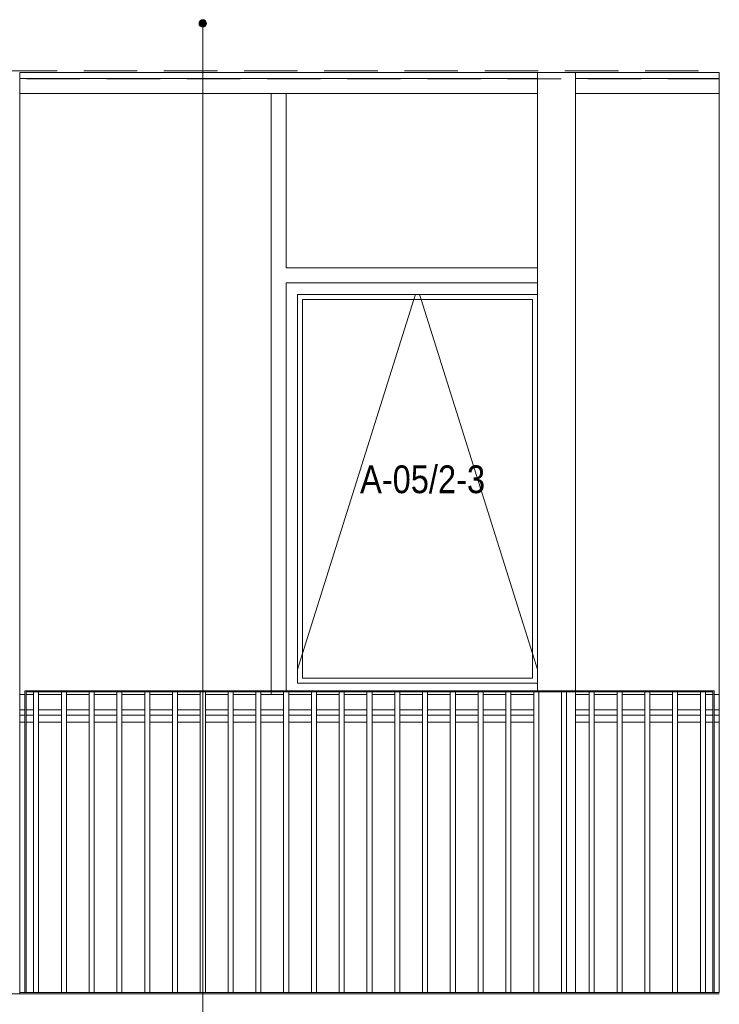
# Model space of a CAD drawing. Header units: millimetres. Extents: x -65 to 293624, y -1905 to 31061.
# Tile 254 of 256: x 126507 to 129277, y 16299 to 20199. Entities that reach past the tile are written whole.
import ezdxf

# ---------------------------------------------------------------- set-up
doc = ezdxf.new("R2010")
doc.units = ezdxf.units.MM
doc.header["$MEASUREMENT"] = 0
doc.linetypes.add('Hidden Line', pattern=[317.5, 211.666667, -105.833333])
for name, color, linetype in [('00 2D joon.AR', 7, 'Continuous'), ('00 Silt sein.AR', 7, 'Continuous'), ('00 Tekst.AR', 7, 'Continuous'), ('1232 Välisseinad.AR', 7, 'Continuous'), ('1244 Fassaadivarustus.AR', 7, 'Continuous'), ('1245 Klaasfassaadid.AR', 7, 'Continuous'), ('1251 Rõdupiirded.AR', 7, 'Continuous'), ('1253 Terrassipostid.AR', 7, 'Continuous'), ('1253 Välisterrassid.AR', 7, 'Continuous')]:
    doc.layers.add(name, color=color, linetype=linetype)
doc.styles.add('GENERATED_STYLE_4', font='txt', dxfattribs={"width": 0.84})

# ---------------------------------------------------------------- blocks, each defined once
blk = doc.blocks.new('Section Element_1042_3', base_point=(20443.1, 12361.4))
at = {"layer": '1253 Välisterrassid.AR', "color": 7, "linetype": 'Continuous', "lineweight": 13}
blk.add_line((126506.9, 19990.4), (129276.9, 19990.4), dxfattribs=at)
blk = doc.blocks.new('Section Element_1097_3', base_point=(20443.1, 12361.4))
at = {"layer": '1253 Terrassipostid.AR', "color": 7, "linetype": 'Continuous', "lineweight": 13}
blk.add_line((126506.9, 19990.4), (126506.9, 16346.4), dxfattribs=at)
blk = doc.blocks.new('Section Element_1098_3', base_point=(20443.1, 12361.4))
at = {"layer": '1253 Terrassipostid.AR', "color": 7, "linetype": 'Continuous', "lineweight": 13}
for p, q in [((128556.9, 17541.4), (128556.9, 19990.4)), ((128706.9, 19990.4), (128706.9, 17541.4)), ((128706.9, 17536.4), (128706.9, 16346.4))]:
    blk.add_line(p, q, dxfattribs=at)
blk = doc.blocks.new('Section Element_1115_3', base_point=(20443.1, 12361.4))
at = {"layer": '1232 Välisseinad.AR', "color": 7, "linetype": 'Continuous', "lineweight": 13}
for p, q in [((128556.9, 19966.4), (126506.9, 19966.4)), ((129276.9, 19966.4), (128706.9, 19966.4))]:
    blk.add_line(p, q, dxfattribs=at)
blk = doc.blocks.new('Section Element_1124_3', base_point=(20443.1, 12361.4))
at = {"layer": '1253 Terrassipostid.AR', "color": 7, "linetype": 'Continuous', "lineweight": 13}
blk.add_line((129276.9, 16346.4), (129276.9, 19990.4), dxfattribs=at)
blk = doc.blocks.new('Section Element_1127_3', base_point=(20443.1, 12361.4))
at = {"layer": '1253 Välisterrassid.AR', "color": 7, "linetype": 'Continuous', "lineweight": 13}
blk.add_line((126356.9, 16341.4), (126506.9, 16341.4), dxfattribs=at)
blk = doc.blocks.new('Section Element_1131_3', base_point=(20443.1, 12361.4))
at = {"layer": '1245 Klaasfassaadid.AR', "color": 7, "linetype": 'Continuous', "lineweight": 13}
for p, q in [((129276.9, 19906.4), (128706.9, 19906.4)), ((129701.9, 19906.4), (129426.9, 19906.4))]:
    blk.add_line(p, q, dxfattribs=at)
blk = doc.blocks.new('Section Element_1132_3', base_point=(20443.1, 12361.4))
at = {"layer": '1245 Klaasfassaadid.AR', "color": 7, "linetype": 'Continuous', "lineweight": 13}
blk.add_line((128556.9, 19906.4), (127561.9, 19906.4), dxfattribs=at)
blk = doc.blocks.new('Section Element_1133_3', base_point=(20443.1, 12361.4))
at = {"layer": '1245 Klaasfassaadid.AR', "color": 7, "linetype": 'Continuous', "lineweight": 13}
blk.add_line((127501.9, 19906.4), (126506.9, 19906.4), dxfattribs=at)
blk = doc.blocks.new('Section Element_1143_3', base_point=(20443.1, 12361.4))
at = {"layer": '1245 Klaasfassaadid.AR', "color": 7, "linetype": 'Continuous', "lineweight": 13}
for p, q in [((127501.9, 19186.4), (127501.9, 19906.4)), ((127501.9, 19906.4), (127561.9, 19906.4)), ((127561.9, 19216.4), (127561.9, 19906.4))]:
    blk.add_line(p, q, dxfattribs=at)
blk = doc.blocks.new('Section Element_1208_3', base_point=(20443.1, 12361.4))
at = {"layer": '1244 Fassaadivarustus.AR', "color": 7, "linetype": 'Continuous', "lineweight": 13}
for p, q in [((126526.9, 17445.2), (126506.9, 17445.2)), ((126561.9, 17445.2), (126531.9, 17445.2)), ((126671.9, 17445.2), (126581.9, 17445.2)), ((126781.9, 17445.2), (126691.9, 17445.2)), ((126891.9, 17445.2), (126801.9, 17445.2)), ((127001.9, 17445.2), (126911.9, 17445.2)), ((127111.9, 17445.2), (127021.9, 17445.2)), ((127221.9, 17445.2), (127131.9, 17445.2)), ((127331.9, 17445.2), (127241.9, 17445.2)), ((127441.9, 17445.2), (127351.9, 17445.2)), ((127551.9, 17445.2), (127461.9, 17445.2)), ((127661.9, 17445.2), (127571.9, 17445.2)), ((127771.9, 17445.2), (127681.9, 17445.2)), ((127881.9, 17445.2), (127791.9, 17445.2)), ((127991.9, 17445.2), (127901.9, 17445.2)), ((128101.9, 17445.2), (128011.9, 17445.2)), ((128211.9, 17445.2), (128121.9, 17445.2)), ((128321.9, 17445.2), (128231.9, 17445.2)), ((128431.9, 17445.2), (128341.9, 17445.2)), ((128541.9, 17445.2), (128451.9, 17445.2)), ((128761.9, 17445.2), (128706.9, 17445.2)), ((128871.9, 17445.2), (128781.9, 17445.2)), ((128981.9, 17445.2), (128891.9, 17445.2)), ((129091.9, 17445.2), (129001.9, 17445.2)), ((129201.9, 17445.2), (129111.9, 17445.2)), ((129251.9, 17445.2), (129221.9, 17445.2)), ((129276.9, 17445.2), (129256.9, 17445.2)), ((126526.9, 17417.3), (126506.9, 17417.3)), ((126561.9, 17417.3), (126531.9, 17417.3)), ((126671.9, 17417.3), (126581.9, 17417.3)), ((126781.9, 17417.3), (126691.9, 17417.3)), ((126891.9, 17417.3), (126801.9, 17417.3)), ((127001.9, 17417.3), (126911.9, 17417.3)), ((127111.9, 17417.3), (127021.9, 17417.3)), ((127221.9, 17417.3), (127131.9, 17417.3)), ((127331.9, 17417.3), (127241.9, 17417.3)), ((127441.9, 17417.3), (127351.9, 17417.3)), ((127551.9, 17417.3), (127461.9, 17417.3)), ((127661.9, 17417.3), (127571.9, 17417.3)), ((127771.9, 17417.3), (127681.9, 17417.3)), ((127881.9, 17417.3), (127791.9, 17417.3)), ((127991.9, 17417.3), (127901.9, 17417.3)), ((128101.9, 17417.3), (128011.9, 17417.3)), ((128211.9, 17417.3), (128121.9, 17417.3)), ((128321.9, 17417.3), (128231.9, 17417.3)), ((128431.9, 17417.3), (128341.9, 17417.3)), ((128541.9, 17417.3), (128451.9, 17417.3)), ((128761.9, 17417.3), (128706.9, 17417.3)), ((128871.9, 17417.3), (128781.9, 17417.3)), ((128981.9, 17417.3), (128891.9, 17417.3)), ((129091.9, 17417.3), (129001.9, 17417.3)), ((129201.9, 17417.3), (129111.9, 17417.3)), ((129251.9, 17417.3), (129221.9, 17417.3)), ((129276.9, 17417.3), (129256.9, 17417.3))]:
    blk.add_line(p, q, dxfattribs=at)
blk = doc.blocks.new('Section Element_1246_3', base_point=(20443.1, 12361.4))
at = {"layer": '1245 Klaasfassaadid.AR', "color": 7, "linetype": 'Continuous', "lineweight": 13}
for p, q in [((127501.9, 17541.4), (127501.9, 19186.4)), ((127561.9, 17541.4), (127561.9, 19156.4)), ((127501.9, 17526.4), (127501.9, 17536.4))]:
    blk.add_line(p, q, dxfattribs=at)
blk = doc.blocks.new('Section Element_1248_3', base_point=(20443.1, 12361.4))
at = {"layer": '1245 Klaasfassaadid.AR', "color": 7, "linetype": 'Continuous', "lineweight": 13}
for p, q in [((127606.9, 19111.4), (127606.9, 17571.4)), ((128556.9, 19111.4), (127606.9, 19111.4)), ((128536.9, 19091.4), (127626.9, 19091.4)), ((127626.9, 19091.4), (127626.9, 17591.4)), ((128536.9, 17591.4), (128536.9, 19091.4)), ((127626.9, 17591.4), (128536.9, 17591.4)), ((127606.9, 17571.4), (128556.9, 17571.4))]:
    blk.add_line(p, q, dxfattribs=at)
at = {"layer": '1245 Klaasfassaadid.AR', "color": 253, "linetype": 'Continuous', "lineweight": 13, "true_color": 0xa5a6a4}
for p, q in [((128067.7, 19091.4), (128074, 19111.4)), ((128096, 19091.4), (128089.7, 19111.4)), ((127626.9, 17689.5), (128067.7, 19091.4)), ((128536.9, 17689.5), (128096, 19091.4)), ((127606.9, 17625.9), (127626.9, 17689.5)), ((128556.9, 17625.9), (128536.9, 17689.5))]:
    blk.add_line(p, q, dxfattribs=at)
blk = doc.blocks.new('Section Element_1293_3', base_point=(20443.1, 12361.4))
at = {"layer": '1245 Klaasfassaadid.AR', "color": 7, "linetype": 'Continuous', "lineweight": 13}
for p, q in [((126526.9, 17526.4), (126506.9, 17526.4)), ((126561.9, 17526.4), (126531.9, 17526.4)), ((126671.9, 17526.4), (126581.9, 17526.4)), ((126781.9, 17526.4), (126691.9, 17526.4)), ((126891.9, 17526.4), (126801.9, 17526.4)), ((127001.9, 17526.4), (126911.9, 17526.4)), ((127111.9, 17526.4), (127021.9, 17526.4)), ((127221.9, 17526.4), (127131.9, 17526.4)), ((127331.9, 17526.4), (127241.9, 17526.4)), ((127441.9, 17526.4), (127351.9, 17526.4)), ((127501.9, 17526.4), (127461.9, 17526.4)), ((127531.9, 17526.4), (127501.9, 17526.4)), ((126526.9, 17466.4), (126506.9, 17466.4)), ((126561.9, 17466.4), (126531.9, 17466.4)), ((126671.9, 17466.4), (126581.9, 17466.4)), ((126781.9, 17466.4), (126691.9, 17466.4)), ((126891.9, 17466.4), (126801.9, 17466.4)), ((127001.9, 17466.4), (126911.9, 17466.4)), ((127111.9, 17466.4), (127021.9, 17466.4)), ((127221.9, 17466.4), (127131.9, 17466.4)), ((127331.9, 17466.4), (127241.9, 17466.4)), ((127441.9, 17466.4), (127351.9, 17466.4)), ((127531.9, 17466.4), (127461.9, 17466.4))]:
    blk.add_line(p, q, dxfattribs=at)
blk = doc.blocks.new('Section Element_1294_3', base_point=(20443.1, 12361.4))
at = {"layer": '1245 Klaasfassaadid.AR', "color": 7, "linetype": 'Continuous', "lineweight": 13}
for p, q in [((127551.9, 17526.4), (127531.9, 17526.4)), ((127661.9, 17526.4), (127571.9, 17526.4)), ((127771.9, 17526.4), (127681.9, 17526.4)), ((127881.9, 17526.4), (127791.9, 17526.4)), ((127991.9, 17526.4), (127901.9, 17526.4)), ((128101.9, 17526.4), (128011.9, 17526.4)), ((128211.9, 17526.4), (128121.9, 17526.4)), ((128321.9, 17526.4), (128231.9, 17526.4)), ((128431.9, 17526.4), (128341.9, 17526.4)), ((128541.9, 17526.4), (128451.9, 17526.4)), ((127551.9, 17466.4), (127531.9, 17466.4)), ((127661.9, 17466.4), (127571.9, 17466.4)), ((127771.9, 17466.4), (127681.9, 17466.4)), ((127881.9, 17466.4), (127791.9, 17466.4)), ((127991.9, 17466.4), (127901.9, 17466.4)), ((128101.9, 17466.4), (128011.9, 17466.4)), ((128211.9, 17466.4), (128121.9, 17466.4)), ((128321.9, 17466.4), (128231.9, 17466.4)), ((128431.9, 17466.4), (128341.9, 17466.4)), ((128541.9, 17466.4), (128451.9, 17466.4))]:
    blk.add_line(p, q, dxfattribs=at)
blk = doc.blocks.new('Section Element_1295_3', base_point=(20443.1, 12361.4))
at = {"layer": '1245 Klaasfassaadid.AR', "color": 7, "linetype": 'Continuous', "lineweight": 13}
for p, q in [((128761.9, 17526.4), (128706.9, 17526.4)), ((128871.9, 17526.4), (128781.9, 17526.4)), ((128981.9, 17526.4), (128891.9, 17526.4)), ((129091.9, 17526.4), (129001.9, 17526.4)), ((129201.9, 17526.4), (129111.9, 17526.4)), ((129251.9, 17526.4), (129221.9, 17526.4)), ((129276.9, 17526.4), (129256.9, 17526.4)), ((129701.9, 17526.4), (129426.9, 17526.4)), ((128761.9, 17466.4), (128706.9, 17466.4)), ((128871.9, 17466.4), (128781.9, 17466.4)), ((128981.9, 17466.4), (128891.9, 17466.4)), ((129091.9, 17466.4), (129001.9, 17466.4)), ((129201.9, 17466.4), (129111.9, 17466.4)), ((129251.9, 17466.4), (129221.9, 17466.4)), ((129276.9, 17466.4), (129256.9, 17466.4)), ((129731.9, 17466.4), (129426.9, 17466.4))]:
    blk.add_line(p, q, dxfattribs=at)
blk = doc.blocks.new('Section Element_1299_3', base_point=(20443.1, 12361.4))
at = {"layer": '1245 Klaasfassaadid.AR', "color": 7, "linetype": 'Continuous', "lineweight": 13}
for p, q in [((127561.9, 19216.4), (128556.9, 19216.4)), ((127561.9, 19156.4), (128556.9, 19156.4))]:
    blk.add_line(p, q, dxfattribs=at)
blk = doc.blocks.new('Section Element_2252_3', base_point=(20443.1, 12361.4))
at = {"layer": '1251 Rõdupiirded.AR', "color": 7, "linetype": 'Continuous', "lineweight": 13}
for p, q in [((127671.9, 17541.4), (127561.9, 17541.4)), ((127671.9, 17536.4), (127561.9, 17536.4))]:
    blk.add_line(p, q, dxfattribs=at)
blk = doc.blocks.new('Section Element_2253_3', base_point=(20443.1, 12361.4))
at = {"layer": '1251 Rõdupiirded.AR', "color": 7, "linetype": 'Continuous', "lineweight": 13}
for p, q in [((126901.9, 17541.4), (126791.9, 17541.4)), ((126901.9, 17536.4), (126791.9, 17536.4))]:
    blk.add_line(p, q, dxfattribs=at)
blk = doc.blocks.new('Section Element_2254_3', base_point=(20443.1, 12361.4))
at = {"layer": '1251 Rõdupiirded.AR', "color": 7, "linetype": 'Continuous', "lineweight": 13}
for p, q in [((127011.9, 17541.4), (126901.9, 17541.4)), ((127011.9, 17536.4), (126901.9, 17536.4))]:
    blk.add_line(p, q, dxfattribs=at)
blk = doc.blocks.new('Section Element_2255_3', base_point=(20443.1, 12361.4))
at = {"layer": '1251 Rõdupiirded.AR', "color": 7, "linetype": 'Continuous', "lineweight": 13}
for p, q in [((126791.9, 17541.4), (126681.9, 17541.4)), ((126791.9, 17536.4), (126681.9, 17536.4))]:
    blk.add_line(p, q, dxfattribs=at)
blk = doc.blocks.new('Section Element_2256_3', base_point=(20443.1, 12361.4))
at = {"layer": '1251 Rõdupiirded.AR', "color": 7, "linetype": 'Continuous', "lineweight": 13}
for p, q in [((127121.9, 17541.4), (127011.9, 17541.4)), ((127121.9, 17536.4), (127011.9, 17536.4))]:
    blk.add_line(p, q, dxfattribs=at)
blk = doc.blocks.new('Section Element_2257_3', base_point=(20443.1, 12361.4))
at = {"layer": '1251 Rõdupiirded.AR', "color": 7, "linetype": 'Continuous', "lineweight": 13}
for p, q in [((127231.9, 17541.4), (127121.9, 17541.4)), ((127231.9, 17536.4), (127121.9, 17536.4))]:
    blk.add_line(p, q, dxfattribs=at)
blk = doc.blocks.new('Section Element_2258_3', base_point=(20443.1, 12361.4))
at = {"layer": '1251 Rõdupiirded.AR', "color": 7, "linetype": 'Continuous', "lineweight": 13}
for p, q in [((127341.9, 17541.4), (127231.9, 17541.4)), ((127341.9, 17536.4), (127231.9, 17536.4))]:
    blk.add_line(p, q, dxfattribs=at)
blk = doc.blocks.new('Section Element_2259_3', base_point=(20443.1, 12361.4))
at = {"layer": '1251 Rõdupiirded.AR', "color": 7, "linetype": 'Continuous', "lineweight": 13}
for p, q in [((127451.9, 17541.4), (127341.9, 17541.4)), ((127451.9, 17536.4), (127341.9, 17536.4))]:
    blk.add_line(p, q, dxfattribs=at)
blk = doc.blocks.new('Section Element_2260_3', base_point=(20443.1, 12361.4))
at = {"layer": '1251 Rõdupiirded.AR', "color": 7, "linetype": 'Continuous', "lineweight": 13}
for p, q in [((127561.9, 17541.4), (127451.9, 17541.4)), ((127561.9, 17536.4), (127451.9, 17536.4))]:
    blk.add_line(p, q, dxfattribs=at)
blk = doc.blocks.new('Section Element_2261_3', base_point=(20443.1, 12361.4))
at = {"layer": '1251 Rõdupiirded.AR', "color": 7, "linetype": 'Continuous', "lineweight": 13}
for p, q in [((126681.9, 17541.4), (126571.9, 17541.4)), ((126681.9, 17536.4), (126571.9, 17536.4))]:
    blk.add_line(p, q, dxfattribs=at)
blk = doc.blocks.new('Section Element_2262_3', base_point=(20443.1, 12361.4))
at = {"layer": '1251 Rõdupiirded.AR', "color": 7, "linetype": 'Continuous', "lineweight": 13}
for p, q in [((126561.9, 16346.4), (126561.9, 17536.4)), ((126581.9, 16346.4), (126581.9, 17536.4))]:
    blk.add_line(p, q, dxfattribs=at)
blk = doc.blocks.new('Section Element_2263_3', base_point=(20443.1, 12361.4))
at = {"layer": '1251 Rõdupiirded.AR', "color": 7, "linetype": 'Continuous', "lineweight": 13}
for p, q in [((126671.9, 16346.4), (126671.9, 17536.4)), ((126691.9, 16346.4), (126691.9, 17536.4))]:
    blk.add_line(p, q, dxfattribs=at)
blk = doc.blocks.new('Section Element_2264_3', base_point=(20443.1, 12361.4))
at = {"layer": '1251 Rõdupiirded.AR', "color": 7, "linetype": 'Continuous', "lineweight": 13}
for p, q in [((126781.9, 16346.4), (126781.9, 17536.4)), ((126801.9, 16346.4), (126801.9, 17536.4))]:
    blk.add_line(p, q, dxfattribs=at)
blk = doc.blocks.new('Section Element_2265_3', base_point=(20443.1, 12361.4))
at = {"layer": '1251 Rõdupiirded.AR', "color": 7, "linetype": 'Continuous', "lineweight": 13}
for p, q in [((126891.9, 16346.4), (126891.9, 17536.4)), ((126911.9, 16346.4), (126911.9, 17536.4))]:
    blk.add_line(p, q, dxfattribs=at)
blk = doc.blocks.new('Section Element_2266_3', base_point=(20443.1, 12361.4))
at = {"layer": '1251 Rõdupiirded.AR', "color": 7, "linetype": 'Continuous', "lineweight": 13}
for p, q in [((127001.9, 16346.4), (127001.9, 17536.4)), ((127021.9, 16346.4), (127021.9, 17536.4))]:
    blk.add_line(p, q, dxfattribs=at)
blk = doc.blocks.new('Section Element_2267_3', base_point=(20443.1, 12361.4))
at = {"layer": '1251 Rõdupiirded.AR', "color": 7, "linetype": 'Continuous', "lineweight": 13}
for p, q in [((127111.9, 16346.4), (127111.9, 17536.4)), ((127131.9, 16346.4), (127131.9, 17536.4))]:
    blk.add_line(p, q, dxfattribs=at)
blk = doc.blocks.new('Section Element_2268_3', base_point=(20443.1, 12361.4))
at = {"layer": '1251 Rõdupiirded.AR', "color": 7, "linetype": 'Continuous', "lineweight": 13}
for p, q in [((127221.9, 16346.4), (127221.9, 17536.4)), ((127241.9, 16346.4), (127241.9, 17536.4))]:
    blk.add_line(p, q, dxfattribs=at)
blk = doc.blocks.new('Section Element_2269_3', base_point=(20443.1, 12361.4))
at = {"layer": '1251 Rõdupiirded.AR', "color": 7, "linetype": 'Continuous', "lineweight": 13}
for p, q in [((127331.9, 16346.4), (127331.9, 17536.4)), ((127351.9, 16346.4), (127351.9, 17536.4))]:
    blk.add_line(p, q, dxfattribs=at)
blk = doc.blocks.new('Section Element_2270_3', base_point=(20443.1, 12361.4))
at = {"layer": '1251 Rõdupiirded.AR', "color": 7, "linetype": 'Continuous', "lineweight": 13}
for p, q in [((127441.9, 16346.4), (127441.9, 17536.4)), ((127461.9, 16346.4), (127461.9, 17536.4))]:
    blk.add_line(p, q, dxfattribs=at)
blk = doc.blocks.new('Section Element_2271_3', base_point=(20443.1, 12361.4))
at = {"layer": '1251 Rõdupiirded.AR', "color": 7, "linetype": 'Continuous', "lineweight": 13}
for p, q in [((127551.9, 16346.4), (127551.9, 17536.4)), ((127571.9, 16346.4), (127571.9, 17536.4))]:
    blk.add_line(p, q, dxfattribs=at)
blk = doc.blocks.new('Section Element_2272_3', base_point=(20443.1, 12361.4))
at = {"layer": '1251 Rõdupiirded.AR', "color": 7, "linetype": 'Continuous', "lineweight": 13}
for p, q in [((127661.9, 16346.4), (127661.9, 17536.4)), ((127681.9, 16346.4), (127681.9, 17536.4))]:
    blk.add_line(p, q, dxfattribs=at)
blk = doc.blocks.new('Section Element_2273_3', base_point=(20443.1, 12361.4))
at = {"layer": '1251 Rõdupiirded.AR', "color": 7, "linetype": 'Continuous', "lineweight": 13}
for p, q in [((127781.9, 17541.4), (127671.9, 17541.4)), ((127781.9, 17536.4), (127671.9, 17536.4))]:
    blk.add_line(p, q, dxfattribs=at)
blk = doc.blocks.new('Section Element_2274_3', base_point=(20443.1, 12361.4))
at = {"layer": '1251 Rõdupiirded.AR', "color": 7, "linetype": 'Continuous', "lineweight": 13}
for p, q in [((127771.9, 16346.4), (127771.9, 17536.4)), ((127791.9, 16346.4), (127791.9, 17536.4))]:
    blk.add_line(p, q, dxfattribs=at)
blk = doc.blocks.new('Section Element_2275_3', base_point=(20443.1, 12361.4))
at = {"layer": '1251 Rõdupiirded.AR', "color": 7, "linetype": 'Continuous', "lineweight": 13}
for p, q in [((127891.9, 17541.4), (127781.9, 17541.4)), ((127891.9, 17536.4), (127781.9, 17536.4))]:
    blk.add_line(p, q, dxfattribs=at)
blk = doc.blocks.new('Section Element_2276_3', base_point=(20443.1, 12361.4))
at = {"layer": '1251 Rõdupiirded.AR', "color": 7, "linetype": 'Continuous', "lineweight": 13}
for p, q in [((127881.9, 16346.4), (127881.9, 17536.4)), ((127901.9, 16346.4), (127901.9, 17536.4))]:
    blk.add_line(p, q, dxfattribs=at)
blk = doc.blocks.new('Section Element_2277_3', base_point=(20443.1, 12361.4))
at = {"layer": '1251 Rõdupiirded.AR', "color": 7, "linetype": 'Continuous', "lineweight": 13}
for p, q in [((128001.9, 17541.4), (127891.9, 17541.4)), ((128001.9, 17536.4), (127891.9, 17536.4))]:
    blk.add_line(p, q, dxfattribs=at)
blk = doc.blocks.new('Section Element_2278_3', base_point=(20443.1, 12361.4))
at = {"layer": '1251 Rõdupiirded.AR', "color": 7, "linetype": 'Continuous', "lineweight": 13}
for p, q in [((127991.9, 16346.4), (127991.9, 17536.4)), ((128011.9, 16346.4), (128011.9, 17536.4))]:
    blk.add_line(p, q, dxfattribs=at)
blk = doc.blocks.new('Section Element_2279_3', base_point=(20443.1, 12361.4))
at = {"layer": '1251 Rõdupiirded.AR', "color": 7, "linetype": 'Continuous', "lineweight": 13}
for p, q in [((128111.9, 17541.4), (128001.9, 17541.4)), ((128111.9, 17536.4), (128001.9, 17536.4))]:
    blk.add_line(p, q, dxfattribs=at)
blk = doc.blocks.new('Section Element_2280_3', base_point=(20443.1, 12361.4))
at = {"layer": '1251 Rõdupiirded.AR', "color": 7, "linetype": 'Continuous', "lineweight": 13}
for p, q in [((128101.9, 16346.4), (128101.9, 17536.4)), ((128121.9, 16346.4), (128121.9, 17536.4))]:
    blk.add_line(p, q, dxfattribs=at)
blk = doc.blocks.new('Section Element_2281_3', base_point=(20443.1, 12361.4))
at = {"layer": '1251 Rõdupiirded.AR', "color": 7, "linetype": 'Continuous', "lineweight": 13}
for p, q in [((128221.9, 17541.4), (128111.9, 17541.4)), ((128221.9, 17536.4), (128111.9, 17536.4))]:
    blk.add_line(p, q, dxfattribs=at)
blk = doc.blocks.new('Section Element_2282_3', base_point=(20443.1, 12361.4))
at = {"layer": '1251 Rõdupiirded.AR', "color": 7, "linetype": 'Continuous', "lineweight": 13}
for p, q in [((128211.9, 16346.4), (128211.9, 17536.4)), ((128231.9, 16346.4), (128231.9, 17536.4))]:
    blk.add_line(p, q, dxfattribs=at)
blk = doc.blocks.new('Section Element_2283_3', base_point=(20443.1, 12361.4))
at = {"layer": '1251 Rõdupiirded.AR', "color": 7, "linetype": 'Continuous', "lineweight": 13}
for p, q in [((128331.9, 17541.4), (128221.9, 17541.4)), ((128331.9, 17536.4), (128221.9, 17536.4))]:
    blk.add_line(p, q, dxfattribs=at)
blk = doc.blocks.new('Section Element_2284_3', base_point=(20443.1, 12361.4))
at = {"layer": '1251 Rõdupiirded.AR', "color": 7, "linetype": 'Continuous', "lineweight": 13}
for p, q in [((128321.9, 16346.4), (128321.9, 17536.4)), ((128341.9, 16346.4), (128341.9, 17536.4))]:
    blk.add_line(p, q, dxfattribs=at)
blk = doc.blocks.new('Section Element_2285_3', base_point=(20443.1, 12361.4))
at = {"layer": '1251 Rõdupiirded.AR', "color": 7, "linetype": 'Continuous', "lineweight": 13}
for p, q in [((128441.9, 17541.4), (128331.9, 17541.4)), ((128441.9, 17536.4), (128331.9, 17536.4))]:
    blk.add_line(p, q, dxfattribs=at)
blk = doc.blocks.new('Section Element_2286_3', base_point=(20443.1, 12361.4))
at = {"layer": '1251 Rõdupiirded.AR', "color": 7, "linetype": 'Continuous', "lineweight": 13}
for p, q in [((128431.9, 16346.4), (128431.9, 17536.4)), ((128451.9, 16346.4), (128451.9, 17536.4))]:
    blk.add_line(p, q, dxfattribs=at)
blk = doc.blocks.new('Section Element_2287_3', base_point=(20443.1, 12361.4))
at = {"layer": '1251 Rõdupiirded.AR', "color": 7, "linetype": 'Continuous', "lineweight": 13}
for p, q in [((128551.9, 17541.4), (128441.9, 17541.4)), ((128551.9, 17536.4), (128441.9, 17536.4))]:
    blk.add_line(p, q, dxfattribs=at)
blk = doc.blocks.new('Section Element_2311_3', base_point=(20443.1, 12361.4))
at = {"layer": '1251 Rõdupiirded.AR', "color": 7, "linetype": 'Continuous', "lineweight": 13}
for p, q in [((129276.9, 16346.4), (126506.9, 16346.4)), ((126506.9, 16341.4), (126506.9, 16346.4)), ((129276.9, 16341.4), (126506.9, 16341.4)), ((129276.9, 16341.4), (129276.9, 16341.4))]:
    blk.add_line(p, q, dxfattribs=at)
blk = doc.blocks.new('Section Element_2355_3', base_point=(20443.1, 12361.4))
at = {"layer": '1251 Rõdupiirded.AR', "color": 7, "linetype": 'Continuous', "lineweight": 13}
for p, q in [((128541.9, 16346.4), (128541.9, 17536.4)), ((128561.9, 16346.4), (128561.9, 17536.4))]:
    blk.add_line(p, q, dxfattribs=at)
blk = doc.blocks.new('Section Element_2356_3', base_point=(20443.1, 12361.4))
at = {"layer": '1251 Rõdupiirded.AR', "color": 7, "linetype": 'Continuous', "lineweight": 13}
for p, q in [((128661.9, 17541.4), (128551.9, 17541.4)), ((128661.9, 17536.4), (128551.9, 17536.4))]:
    blk.add_line(p, q, dxfattribs=at)
blk = doc.blocks.new('Section Element_2357_3', base_point=(20443.1, 12361.4))
at = {"layer": '1251 Rõdupiirded.AR', "color": 7, "linetype": 'Continuous', "lineweight": 13}
for p, q in [((128651.9, 16346.4), (128651.9, 17536.4)), ((128671.9, 16346.4), (128671.9, 17536.4))]:
    blk.add_line(p, q, dxfattribs=at)
blk = doc.blocks.new('Section Element_2358_3', base_point=(20443.1, 12361.4))
at = {"layer": '1251 Rõdupiirded.AR', "color": 7, "linetype": 'Continuous', "lineweight": 13}
for p, q in [((128771.9, 17541.4), (128661.9, 17541.4)), ((128771.9, 17536.4), (128661.9, 17536.4))]:
    blk.add_line(p, q, dxfattribs=at)
blk = doc.blocks.new('Section Element_2359_3', base_point=(20443.1, 12361.4))
at = {"layer": '1251 Rõdupiirded.AR', "color": 7, "linetype": 'Continuous', "lineweight": 13}
for p, q in [((128761.9, 16346.4), (128761.9, 17536.4)), ((128781.9, 16346.4), (128781.9, 17536.4))]:
    blk.add_line(p, q, dxfattribs=at)
blk = doc.blocks.new('Section Element_2360_3', base_point=(20443.1, 12361.4))
at = {"layer": '1251 Rõdupiirded.AR', "color": 7, "linetype": 'Continuous', "lineweight": 13}
for p, q in [((128881.9, 17541.4), (128771.9, 17541.4)), ((128881.9, 17536.4), (128771.9, 17536.4))]:
    blk.add_line(p, q, dxfattribs=at)
blk = doc.blocks.new('Section Element_2361_3', base_point=(20443.1, 12361.4))
at = {"layer": '1251 Rõdupiirded.AR', "color": 7, "linetype": 'Continuous', "lineweight": 13}
for p, q in [((128871.9, 16346.4), (128871.9, 17536.4)), ((128891.9, 16346.4), (128891.9, 17536.4))]:
    blk.add_line(p, q, dxfattribs=at)
blk = doc.blocks.new('Section Element_2362_3', base_point=(20443.1, 12361.4))
at = {"layer": '1251 Rõdupiirded.AR', "color": 7, "linetype": 'Continuous', "lineweight": 13}
for p, q in [((128991.9, 17541.4), (128881.9, 17541.4)), ((128991.9, 17536.4), (128881.9, 17536.4))]:
    blk.add_line(p, q, dxfattribs=at)
blk = doc.blocks.new('Section Element_2363_3', base_point=(20443.1, 12361.4))
at = {"layer": '1251 Rõdupiirded.AR', "color": 7, "linetype": 'Continuous', "lineweight": 13}
for p, q in [((128981.9, 16346.4), (128981.9, 17536.4)), ((129001.9, 16346.4), (129001.9, 17536.4))]:
    blk.add_line(p, q, dxfattribs=at)
blk = doc.blocks.new('Section Element_2364_3', base_point=(20443.1, 12361.4))
at = {"layer": '1251 Rõdupiirded.AR', "color": 7, "linetype": 'Continuous', "lineweight": 13}
for p, q in [((129101.9, 17541.4), (128991.9, 17541.4)), ((129101.9, 17536.4), (128991.9, 17536.4))]:
    blk.add_line(p, q, dxfattribs=at)
blk = doc.blocks.new('Section Element_2365_3', base_point=(20443.1, 12361.4))
at = {"layer": '1251 Rõdupiirded.AR', "color": 7, "linetype": 'Continuous', "lineweight": 13}
for p, q in [((129091.9, 16346.4), (129091.9, 17536.4)), ((129111.9, 16346.4), (129111.9, 17536.4))]:
    blk.add_line(p, q, dxfattribs=at)
blk = doc.blocks.new('Section Element_2366_3', base_point=(20443.1, 12361.4))
at = {"layer": '1251 Rõdupiirded.AR', "color": 7, "linetype": 'Continuous', "lineweight": 13}
for p, q in [((129211.9, 17541.4), (129101.9, 17541.4)), ((129211.9, 17536.4), (129101.9, 17536.4))]:
    blk.add_line(p, q, dxfattribs=at)
blk = doc.blocks.new('Section Element_2367_3', base_point=(20443.1, 12361.4))
at = {"layer": '1251 Rõdupiirded.AR', "color": 7, "linetype": 'Continuous', "lineweight": 13}
for p, q in [((129201.9, 16346.4), (129201.9, 17536.4)), ((129221.9, 16346.4), (129221.9, 17536.4))]:
    blk.add_line(p, q, dxfattribs=at)
blk = doc.blocks.new('Section Element_2368_3', base_point=(20443.1, 12361.4))
at = {"layer": '1251 Rõdupiirded.AR', "color": 7, "linetype": 'Continuous', "lineweight": 13}
for p, q in [((129256.9, 17541.4), (129211.9, 17541.4)), ((129251.9, 17536.4), (129211.9, 17536.4))]:
    blk.add_line(p, q, dxfattribs=at)
blk = doc.blocks.new('Section Element_2369_3', base_point=(20443.1, 12361.4))
at = {"layer": '1251 Rõdupiirded.AR', "color": 7, "linetype": 'Continuous', "lineweight": 13}
for p, q in [((129251.9, 16346.4), (129251.9, 17536.4)), ((129256.9, 16346.4), (129256.9, 17541.4))]:
    blk.add_line(p, q, dxfattribs=at)
blk = doc.blocks.new('Section Element_2370_3', base_point=(20443.1, 12361.4))
at = {"layer": '1251 Rõdupiirded.AR', "color": 7, "linetype": 'Continuous', "lineweight": 13}
for p, q in [((126526.9, 17541.4), (126526.9, 16346.4)), ((126531.9, 17536.4), (126531.9, 16346.4))]:
    blk.add_line(p, q, dxfattribs=at)
blk = doc.blocks.new('Section Element_2371_3', base_point=(20443.1, 12361.4))
at = {"layer": '1251 Rõdupiirded.AR', "color": 7, "linetype": 'Continuous', "lineweight": 13}
for p, q in [((126571.9, 17541.4), (126526.9, 17541.4)), ((126571.9, 17536.4), (126531.9, 17536.4))]:
    blk.add_line(p, q, dxfattribs=at)
blk = doc.blocks.new('Label_27_3', base_point=(127231.9, 20184.2))
at = {"layer": '00 Silt sein.AR', "linetype": 'Continuous', "lineweight": 0, "true_color": 0x000000}
blk.add_hatch(color=178, dxfattribs=at).paths.add_polyline_path([(127216.9, 20184.2), (127218, 20178.5), (127221.3, 20173.6), (127226.1, 20170.3), (127231.9, 20169.2), (127237.6, 20170.3), (127242.5, 20173.6), (127245.7, 20178.5), (127246.9, 20184.2), (127245.7, 20189.9), (127242.5, 20194.8), (127237.6, 20198.1), (127231.9, 20199.2), (127226.1, 20198.1), (127221.3, 20194.8), (127218, 20189.9)])
at = {"layer": '00 Silt sein.AR', "color": 7, "linetype": 'Continuous', "lineweight": 13}
blk.add_line((127231.9, 20169.2), (127231.9, 11111.4), dxfattribs=at)
blk.add_circle((127231.9, 20184.2), 15, dxfattribs=at)

msp = doc.modelspace()

# ---------------------------------------------------------------- linework, layer by layer
at = {"layer": '00 2D joon.AR', "color": 41, "linetype": 'Hidden Line', "lineweight": 13, "true_color": 0xffeda8, "flags": 128}
msp.add_lwpolyline([(121168.1, 19996.9), (121168.1, 19964.9), (129276.9, 19964.9), (129276.9, 19996.9)], close=True, dxfattribs=at)

# ---------------------------------------------------------------- block references
at = {"layer": '00 Silt sein.AR', "color": 7, "linetype": 'Continuous', "lineweight": 13}
msp.add_blockref('Label_27_3', (127231.9, 20184.2), dxfattribs=at)
at = {"layer": '1232 Välisseinad.AR', "lineweight": 0}
msp.add_blockref('Section Element_1115_3', (20443.1, 12361.4), dxfattribs=at)
at = {"layer": '1244 Fassaadivarustus.AR', "lineweight": 0}
msp.add_blockref('Section Element_1208_3', (20443.1, 12361.4), dxfattribs=at)
at = {"layer": '1245 Klaasfassaadid.AR', "lineweight": 0}
for name in ['Section Element_1133_3', 'Section Element_1143_3', 'Section Element_1132_3', 'Section Element_1131_3', 'Section Element_1299_3', 'Section Element_1246_3', 'Section Element_1248_3', 'Section Element_1293_3', 'Section Element_1294_3', 'Section Element_1295_3']:
    msp.add_blockref(name, (20443.1, 12361.4), dxfattribs=at)
at = {"layer": '1251 Rõdupiirded.AR', "lineweight": 0}
for name in ['Section Element_2370_3', 'Section Element_2371_3', 'Section Element_2262_3', 'Section Element_2261_3', 'Section Element_2263_3', 'Section Element_2255_3', 'Section Element_2264_3', 'Section Element_2253_3', 'Section Element_2265_3', 'Section Element_2254_3', 'Section Element_2266_3', 'Section Element_2256_3', 'Section Element_2267_3', 'Section Element_2257_3', 'Section Element_2268_3', 'Section Element_2258_3', 'Section Element_2269_3', 'Section Element_2259_3', 'Section Element_2270_3', 'Section Element_2260_3', 'Section Element_2271_3', 'Section Element_2252_3', 'Section Element_2272_3', 'Section Element_2273_3', 'Section Element_2274_3', 'Section Element_2275_3', 'Section Element_2276_3', 'Section Element_2277_3', 'Section Element_2278_3', 'Section Element_2279_3', 'Section Element_2280_3', 'Section Element_2281_3', 'Section Element_2282_3', 'Section Element_2283_3', 'Section Element_2284_3', 'Section Element_2285_3', 'Section Element_2286_3', 'Section Element_2287_3', 'Section Element_2355_3', 'Section Element_2356_3', 'Section Element_2357_3', 'Section Element_2358_3', 'Section Element_2359_3', 'Section Element_2360_3', 'Section Element_2361_3', 'Section Element_2362_3', 'Section Element_2363_3', 'Section Element_2364_3', 'Section Element_2365_3', 'Section Element_2366_3', 'Section Element_2367_3', 'Section Element_2368_3', 'Section Element_2369_3', 'Section Element_2311_3']:
    msp.add_blockref(name, (20443.1, 12361.4), dxfattribs=at)
at = {"layer": '1253 Terrassipostid.AR', "lineweight": 0}
for name in ['Section Element_1124_3', 'Section Element_1098_3', 'Section Element_1097_3']:
    msp.add_blockref(name, (20443.1, 12361.4), dxfattribs=at)
at = {"layer": '1253 Välisterrassid.AR', "lineweight": 0}
for name in ['Section Element_1042_3', 'Section Element_1127_3']:
    msp.add_blockref(name, (20443.1, 12361.4), dxfattribs=at)

# ---------------------------------------------------------------- texts
at = {"layer": '00 Tekst.AR', "color": 5, "linetype": 'Continuous', "lineweight": 13, "insert": (127854.5, 18433.9), "char_height": 109.993, "attachment_point": 1, "style": 'GENERATED_STYLE_4'}
msp.add_mtext('\\A1;{\\pql;\\fArial|b0|i0|c0|p34;A-05/2-3}', dxfattribs=at)

doc.saveas('drawing.dxf')
